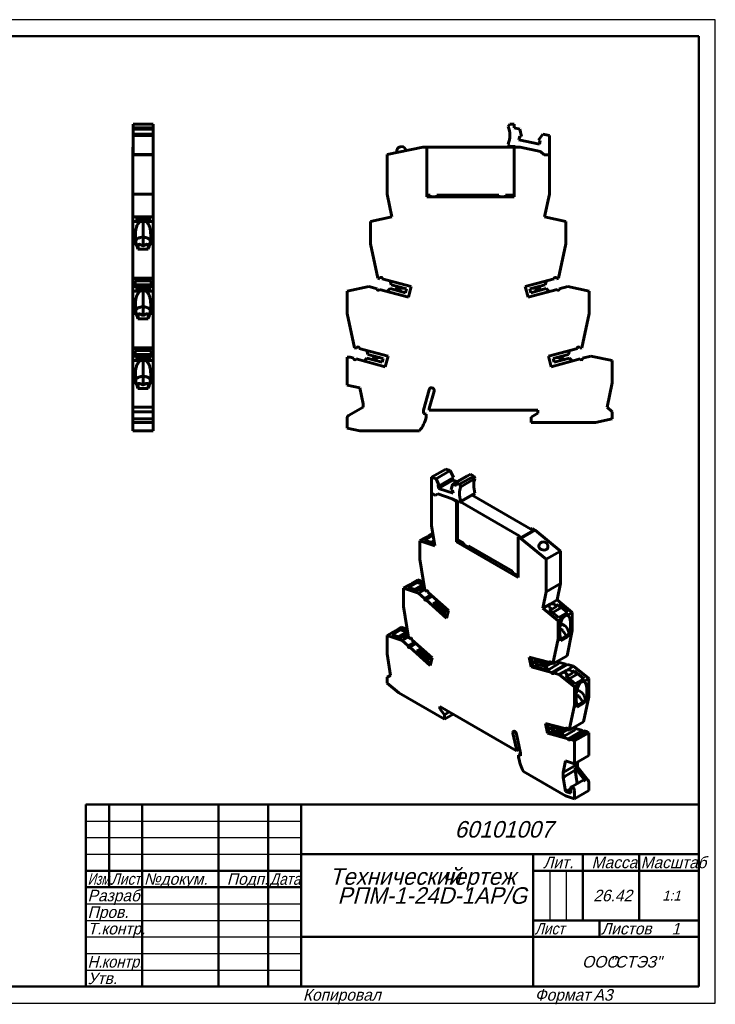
# Model space of a CAD drawing. Header units: millimetres. Extents: x 0 to 420, y 0 to 297.
# Tile 2 of 2: x 210 to 420, y 0 to 297. Entities that reach past the tile are written whole.
import ezdxf

# ---------------------------------------------------------------- set-up
doc = ezdxf.new("R2010")
doc.units = ezdxf.units.MM
doc.styles.add('TextStyle_10', font='T-FLEX Type A.TTF', dxfattribs={"oblique": 15, "height": 3.5})
doc.styles.add('TextStyle_2', font='T-FLEX Type A.TTF', dxfattribs={"oblique": 15, "height": 3.5})
doc.styles.add('TextStyle_3', font='T-FLEX Type A.TTF', dxfattribs={"width": 0.744064, "oblique": 15, "height": 3.5})
doc.styles.add('TextStyle_4', font='T-FLEX Type A.TTF', dxfattribs={"width": 0.883061, "oblique": 15, "height": 3.5})
doc.styles.add('TextStyle_5', font='T-FLEX Type A.TTF', dxfattribs={"width": 0.883061, "oblique": 15, "height": 3.5})
doc.styles.add('TextStyle_6', font='T-FLEX Type A.TTF', dxfattribs={"width": 0.94413, "oblique": 15, "height": 3.5})
doc.styles.add('TextStyle_7', font='T-FLEX Type A.TTF', dxfattribs={"width": 0.98844, "oblique": 15, "height": 3.5})
doc.styles.add('TextStyle_8', font='T-FLEX Type A.TTF', dxfattribs={"oblique": 15, "height": 5})
doc.styles.add('TextStyle_9', font='T-FLEX Type A.TTF', dxfattribs={"oblique": 15, "height": 3})

# ---------------------------------------------------------------- blocks, each defined once
blk = doc.blocks.new('_FR1Страница_1')
at = {"color": 7, "linetype": 'Continuous', "lineweight": 25}
for p, q in [((420, 297), (0, 297)), ((420, 0), (420, 297)), ((230, 55), (295, 55)), ((230, 50), (295, 50)), ((230, 45), (295, 45)), ((370, 40), (370, 25)), ((375, 40), (375, 25)), ((230, 30), (295, 30)), ((230, 25), (295, 25)), ((230, 20), (295, 20)), ((365, 20), (415, 20)), ((385, 20), (385, 20)), ((230, 15), (295, 15)), ((230, 10), (295, 10)), ((0, 0), (420, 0))]:
    blk.add_line(p, q, dxfattribs=at)
at = {"color": 7, "linetype": 'Continuous', "lineweight": 50}
for p, q in [((20, 292), (415, 292)), ((415, 292), (415, 5)), ((230, 5), (230, 60)), ((230, 60), (415, 60)), ((237, 60), (237, 35)), ((247, 60), (247, 5)), ((270, 60), (270, 5)), ((285, 60), (285, 5)), ((295, 60), (295, 5)), ((295, 45), (415, 45)), ((365, 45), (365, 5)), ((380, 45), (380, 25)), ((397, 45), (397, 25)), ((230, 40), (295, 40)), ((365, 40), (415, 40)), ((230, 35), (295, 35)), ((365, 25), (415, 25)), ((385, 25), (385, 20)), ((295, 20), (415, 20)), ((415, 5), (20, 5))]:
    blk.add_line(p, q, dxfattribs=at)
at = {"color": 7, "oblique": 15}
for s, height, style, p in [('60101007', 5, 'TextStyle_8', (341.3, 50)), ('Лит.', 3.5, 'TextStyle_2', (368.03, 40.76)), ('Масса', 3.5, 'TextStyle_2', (382.65, 40.76)), ('№', 3.5, 'TextStyle_2', (247.5, 35.75)), ('Подп.', 3.5, 'TextStyle_2', (272.53, 35.75)), ('Технический', 5, 'TextStyle_8', (303.55, 35.75)), ('чертеж', 5, 'TextStyle_8', (337.51, 35.75)), ('докум.', 3.5, 'TextStyle_2', (252.5, 35.75)), ('Разраб.', 3.5, 'TextStyle_2', (230.5, 30.75)), ('РПМ-1-24D-1AP/G', 5, 'TextStyle_8', (305.93, 30)), ('26.42', 3.5, 'TextStyle_2', (383.16, 30.75)), ('1:1', 3, 'TextStyle_9', (403.99, 31)), ('Пров.', 3.5, 'TextStyle_2', (230.5, 25.75)), ('Т.контр.', 3.5, 'TextStyle_2', (230.5, 20.75)), ('Листов', 3.5, 'TextStyle_2', (385.5, 20.75)), ('1', 3.5, 'TextStyle_10', (406.78, 20.75)), ('ООО', 3.5, 'TextStyle_2', (379.78, 10.75)), ('"СТЭЗ"', 3.5, 'TextStyle_2', (388.03, 10.75)), ('Утв.', 3.5, 'TextStyle_2', (230.5, 5.75)), ('Копировал', 3.5, 'TextStyle_2', (295.5, 0.75)), ('Формат', 3.5, 'TextStyle_2', (365.5, 0.75)), ('A3', 3.5, 'TextStyle_2', (383.24, 0.75))]:
    blk.add_text(s, height=height, dxfattribs=dict(at, style=style)).set_placement(p)
for s, style, width, p in [('Масштаб', 'TextStyle_7', 0.98844, (397.5, 40.76)), ('Изм.', 'TextStyle_3', 0.744064, (230.5, 35.75)), ('Лист', 'TextStyle_4', 0.883061, (237.5, 35.75)), ('Дата', 'TextStyle_5', 0.883061, (285.5, 35.75)), ('Лист', 'TextStyle_4', 0.883061, (365.5, 20.75)), ('Н.', 'TextStyle_6', 0.94413, (230.5, 10.75)), ('контр.', 'TextStyle_6', 0.94413, (234.75, 10.75))]:
    blk.add_text(s, height=3.5, dxfattribs=dict(at, style=style, width=width)).set_placement(p)
blk = doc.blocks.new('Страница_1')
at = {"color": 7, "linetype": 'Continuous', "lineweight": 60}
for p, q in [((244.218, 265.449), (250.268, 265.449)), ((244.218, 264.306), (244.218, 265.449)), ((250.268, 264.306), (250.268, 265.449)), ((357.941, 265.449), (357.454, 264.766)), ((359.303, 265.449), (357.941, 265.449)), ((359.303, 264.306), (359.303, 265.449)), ((244.218, 263.943), (244.218, 264.306)), ((244.218, 264.306), (250.268, 264.306)), ((244.218, 262.468), (244.218, 263.943)), ((244.218, 263.943), (250.268, 263.943)), ((244.218, 262.463), (250.268, 262.463)), ((244.218, 262.053), (244.218, 262.463)), ((244.218, 256.249), (244.218, 262.053)), ((250.268, 262.053), (244.218, 262.053)), ((250.268, 263.943), (250.268, 264.306)), ((250.268, 262.468), (250.268, 263.943)), ((250.268, 262.053), (250.268, 262.463)), ((250.268, 256.249), (250.268, 262.053)), ((361.009, 263.943), (359.303, 264.306)), ((360.737, 260.755), (360.959, 261.802)), ((360.959, 261.802), (361.476, 261.692)), ((361.476, 261.692), (361.009, 263.943)), ((367.972, 262.463), (366.63, 260.597)), ((369.903, 262.053), (367.972, 262.463)), ((369.903, 256.249), (369.903, 262.053)), ((357.454, 259.433), (357.941, 258.749)), ((357.941, 258.749), (359.568, 258.749)), ((359.568, 258.749), (359.453, 258.549)), ((366.924, 259.44), (360.737, 260.755)), ((366.63, 260.597), (367.146, 260.487)), ((367.146, 260.487), (366.924, 259.44)), ((244.193, 257.227), (244.193, 258.549)), ((244.218, 258.549), (244.193, 258.549)), ((244.193, 257.227), (244.218, 257.227)), ((244.193, 256.199), (244.193, 257.227)), ((244.193, 244.27), (244.193, 256.199)), ((244.193, 256.199), (250.293, 256.199)), ((244.218, 256.249), (244.218, 256.199)), ((250.268, 256.249), (244.218, 256.249)), ((250.268, 258.549), (250.293, 258.549)), ((250.268, 257.227), (250.293, 257.227)), ((250.268, 256.249), (250.268, 256.199)), ((250.293, 257.227), (250.293, 258.549)), ((250.293, 257.227), (250.293, 256.199)), ((250.293, 244.27), (250.293, 256.199)), ((331.753, 258.549), (320.903, 256.249)), ((320.903, 256.249), (320.903, 244.27)), ((323.828, 257.126), (323.854, 256.875)), ((331.753, 258.549), (332.953, 258.549)), ((332.953, 243.549), (332.953, 258.549)), ((333.017, 258.549), (359.389, 258.549)), ((359.253, 258.203), (359.453, 258.549)), ((359.253, 258.203), (359.253, 243.549)), ((359.453, 258.549), (361.053, 258.549)), ((367.276, 257.227), (361.053, 258.549)), ((368.303, 256.199), (367.276, 257.227)), ((369.903, 256.199), (368.303, 256.199)), ((369.903, 256.249), (369.803, 256.249)), ((369.803, 256.249), (369.803, 256.199)), ((369.903, 244.27), (369.903, 256.199)), ((244.193, 237.422), (244.193, 244.27)), ((244.193, 244.27), (250.293, 244.27)), ((250.293, 237.422), (250.293, 244.27)), ((320.903, 244.27), (322.359, 237.422)), ((332.953, 244.049), (333.898, 244.049)), ((333.238, 244.049), (333.238, 243.549)), ((333.898, 243.549), (333.898, 244.049)), ((335.898, 244.049), (335.898, 243.549)), ((335.898, 244.049), (354.688, 244.049)), ((336.558, 244.049), (336.558, 243.549)), ((337.018, 244.049), (337.018, 243.549)), ((347.679, 244.049), (347.503, 243.874)), ((347.503, 243.549), (347.503, 243.874)), ((349.003, 244.049), (349.503, 243.549)), ((352.658, 244.049), (352.658, 243.549)), ((353.678, 244.049), (353.678, 243.549)), ((354.688, 243.549), (354.688, 244.049)), ((356.688, 244.049), (359.253, 244.049)), ((356.688, 244.049), (356.688, 243.549)), ((357.698, 244.049), (357.698, 243.549)), ((358.718, 244.049), (358.718, 243.549)), ((368.447, 237.422), (369.903, 244.27)), ((359.253, 243.549), (332.953, 243.549)), ((247.243, 237.422), (244.193, 237.422)), ((244.193, 236.049), (244.193, 237.422)), ((244.193, 229.316), (244.193, 236.049)), ((246.302, 236.049), (244.193, 236.049)), ((245.343, 237.086), (245.343, 236.227)), ((245.343, 237.086), (246.193, 237.086)), ((246.193, 236.903), (245.343, 236.903)), ((245.343, 236.692), (249.143, 236.692)), ((245.343, 236.227), (249.143, 236.227)), ((246.193, 237.203), (246.193, 237.086)), ((246.193, 236.903), (246.193, 237.086)), ((246.193, 236.903), (246.193, 236.786)), ((248.293, 236.786), (246.193, 236.786)), ((250.293, 237.422), (247.243, 237.422)), ((247.243, 231.302), (247.243, 236.103)), ((250.293, 236.049), (248.184, 236.049)), ((248.293, 237.203), (248.293, 237.086)), ((248.293, 236.903), (248.293, 237.086)), ((248.293, 237.086), (249.143, 237.086)), ((249.143, 236.903), (248.293, 236.903)), ((248.293, 236.903), (248.293, 236.786)), ((249.143, 236.227), (249.143, 237.086)), ((250.293, 237.422), (250.293, 236.049)), ((250.293, 236.049), (250.293, 229.316)), ((322.359, 237.422), (315.903, 236.049)), ((315.903, 236.049), (315.903, 229.316)), ((374.903, 236.049), (368.447, 237.422)), ((374.903, 229.316), (374.903, 236.049)), ((244.943, 232.279), (244.943, 231.233)), ((249.543, 231.233), (249.543, 232.279)), ((245.21, 229.316), (244.193, 229.316)), ((244.193, 218.946), (244.193, 229.316)), ((247.243, 231.302), (247.243, 228.72)), ((250.293, 229.316), (249.276, 229.316)), ((250.293, 229.316), (250.293, 218.946)), ((315.903, 229.316), (318.107, 218.946)), ((372.699, 218.946), (374.903, 229.316)), ((245.711, 227.665), (248.776, 227.665)), ((245.743, 228.854), (245.743, 228.792)), ((245.743, 227.665), (245.743, 228.792)), ((248.743, 228.854), (248.743, 228.792)), ((248.743, 228.792), (248.743, 227.665)), ((244.193, 218.775), (244.193, 218.946)), ((250.293, 218.946), (244.193, 218.946)), ((250.293, 218.775), (244.193, 218.775)), ((244.193, 218.77), (244.193, 218.74)), ((244.193, 216.426), (244.193, 218.74)), ((250.293, 218.74), (244.193, 218.74)), ((249.643, 218.108), (244.843, 218.108)), ((244.843, 218.108), (244.843, 216.937)), ((249.643, 216.937), (249.643, 218.108)), ((250.293, 218.946), (250.293, 218.775)), ((250.293, 218.77), (250.293, 218.74)), ((250.293, 216.426), (250.293, 218.74)), ((318.107, 218.946), (318.748, 218.775)), ((318.748, 218.775), (318.807, 218.995)), ((319.455, 218.74), (319.467, 218.831)), ((319.455, 218.74), (328.19, 216.4)), ((322.129, 216.937), (321.815, 218.108)), ((362.616, 216.4), (371.351, 218.74)), ((368.991, 218.108), (368.677, 216.937)), ((371.339, 218.831), (371.351, 218.74)), ((371.999, 218.995), (372.058, 218.775)), ((372.058, 218.775), (372.699, 218.946)), ((244.193, 215.049), (244.193, 216.422)), ((247.243, 216.422), (244.193, 216.422)), ((246.302, 215.049), (244.193, 215.049)), ((244.193, 208.316), (244.193, 215.049)), ((244.843, 216.937), (244.843, 216.422)), ((244.843, 216.937), (249.643, 216.937)), ((245.343, 216.086), (246.193, 216.086)), ((245.343, 216.086), (245.343, 215.227)), ((246.193, 215.903), (245.343, 215.903)), ((245.343, 215.692), (249.143, 215.692)), ((245.343, 215.227), (249.143, 215.227)), ((245.793, 216.422), (245.793, 216.58)), ((248.693, 216.58), (245.793, 216.58)), ((246.193, 216.203), (246.193, 216.086)), ((246.193, 215.903), (246.193, 216.086)), ((246.193, 215.903), (246.193, 215.786)), ((248.293, 215.786), (246.193, 215.786)), ((250.293, 216.422), (247.243, 216.422)), ((247.243, 210.302), (247.243, 215.103)), ((250.293, 215.049), (248.184, 215.049)), ((248.293, 216.203), (248.293, 216.086)), ((248.293, 215.903), (248.293, 216.086)), ((248.293, 216.086), (249.143, 216.086)), ((249.143, 215.903), (248.293, 215.903)), ((248.293, 215.903), (248.293, 215.786)), ((248.693, 216.58), (248.693, 216.422)), ((249.143, 215.227), (249.143, 216.086)), ((249.643, 216.422), (249.643, 216.937)), ((250.293, 216.422), (250.293, 215.049)), ((250.293, 215.049), (250.293, 208.316)), ((315.359, 216.422), (308.903, 215.049)), ((308.903, 208.316), (308.903, 215.049)), ((317.918, 215.736), (315.359, 216.422)), ((317.918, 215.736), (317.906, 215.645)), ((327.336, 213.212), (318.595, 215.555)), ((320.961, 214.92), (321.818, 215.778)), ((321.818, 215.778), (326.449, 214.537)), ((326.759, 215.696), (322.129, 216.937)), ((323.141, 215.423), (323.738, 215.583)), ((323.463, 216.58), (323.891, 216.152)), ((324.279, 215.508), (325.457, 214.803)), ((324.397, 215.947), (325.745, 215.968)), ((326.449, 214.537), (326.759, 215.696)), ((328.19, 216.4), (327.336, 213.212)), ((363.47, 213.212), (362.616, 216.4)), ((372.211, 215.555), (363.47, 213.212)), ((368.677, 216.937), (364.046, 215.696)), ((364.046, 215.696), (364.357, 214.537)), ((364.357, 214.537), (368.987, 215.778)), ((365.061, 215.968), (366.409, 215.947)), ((365.349, 214.803), (366.527, 215.508)), ((366.915, 216.152), (367.343, 216.58)), ((367.068, 215.583), (367.665, 215.423)), ((368.987, 215.778), (369.845, 214.92)), ((375.447, 216.422), (372.887, 215.736)), ((372.899, 215.645), (372.887, 215.736)), ((381.903, 215.049), (375.447, 216.422)), ((381.903, 208.316), (381.903, 215.049)), ((244.943, 211.279), (244.943, 210.233)), ((249.543, 210.233), (249.543, 211.279)), ((244.193, 208.316), (245.21, 208.316)), ((244.193, 197.946), (244.193, 208.316)), ((247.243, 210.302), (247.243, 207.72)), ((249.276, 208.316), (250.293, 208.316)), ((250.293, 197.946), (250.293, 208.316)), ((308.903, 208.316), (311.107, 197.946)), ((379.699, 197.946), (381.903, 208.316)), ((245.711, 206.665), (248.776, 206.665)), ((245.743, 207.854), (245.743, 207.792)), ((245.743, 206.665), (245.743, 207.792)), ((248.743, 207.854), (248.743, 207.792)), ((248.743, 207.792), (248.743, 206.665)), ((244.193, 197.775), (244.193, 197.946)), ((250.293, 197.946), (244.193, 197.946)), ((250.293, 197.775), (244.193, 197.775)), ((244.193, 197.77), (244.193, 197.74)), ((244.193, 197.74), (244.193, 195.426)), ((250.293, 197.74), (244.193, 197.74)), ((244.843, 197.108), (244.843, 195.937)), ((244.843, 197.108), (249.643, 197.108)), ((249.643, 195.937), (249.643, 197.108)), ((250.293, 197.775), (250.293, 197.946)), ((250.293, 197.77), (250.293, 197.74)), ((250.293, 197.74), (250.293, 195.426)), ((311.107, 197.946), (311.748, 197.775)), ((311.748, 197.775), (311.807, 197.995)), ((312.455, 197.74), (312.467, 197.831)), ((321.19, 195.4), (312.455, 197.74)), ((315.129, 195.937), (314.815, 197.108)), ((378.351, 197.74), (369.616, 195.4)), ((375.991, 197.108), (375.677, 195.937)), ((378.339, 197.831), (378.351, 197.74)), ((378.999, 197.995), (379.058, 197.775)), ((379.058, 197.775), (379.699, 197.946)), ((244.193, 194.049), (244.193, 195.422)), ((244.193, 195.422), (247.243, 195.422)), ((244.193, 187.316), (244.193, 194.049)), ((244.193, 194.049), (246.302, 194.049)), ((244.843, 195.937), (249.643, 195.937)), ((244.843, 195.937), (244.843, 195.422)), ((245.343, 195.086), (245.343, 194.227)), ((245.343, 195.086), (246.193, 195.086)), ((246.193, 194.903), (245.343, 194.903)), ((245.343, 194.692), (249.143, 194.692)), ((245.343, 194.227), (249.143, 194.227)), ((245.793, 195.422), (245.793, 195.58)), ((248.693, 195.58), (245.793, 195.58)), ((246.193, 195.203), (246.193, 195.086)), ((246.193, 194.903), (246.193, 195.086)), ((246.193, 194.903), (246.193, 194.786)), ((248.293, 194.786), (246.193, 194.786)), ((247.243, 195.422), (250.293, 195.422)), ((247.243, 189.302), (247.243, 194.103)), ((248.184, 194.049), (250.293, 194.049)), ((248.293, 195.203), (248.293, 195.086)), ((248.293, 195.086), (249.143, 195.086)), ((248.293, 194.903), (248.293, 195.086)), ((248.293, 194.903), (248.293, 194.786)), ((249.143, 194.903), (248.293, 194.903)), ((248.693, 195.58), (248.693, 195.422)), ((249.143, 194.227), (249.143, 195.086)), ((249.643, 195.422), (249.643, 195.937)), ((250.293, 195.422), (250.293, 194.049)), ((250.293, 187.316), (250.293, 194.049)), ((308.903, 186.649), (308.903, 195.049)), ((308.903, 195.049), (309.748, 195.049)), ((310.914, 194.737), (309.748, 195.049)), ((310.914, 194.737), (310.902, 194.646)), ((320.336, 192.212), (311.59, 194.556)), ((313.961, 193.92), (314.818, 194.778)), ((314.818, 194.778), (319.449, 193.537)), ((319.759, 194.696), (315.129, 195.937)), ((316.738, 194.583), (316.141, 194.423)), ((316.463, 195.58), (316.891, 195.152)), ((318.457, 193.803), (317.279, 194.508)), ((317.397, 194.947), (318.745, 194.968)), ((319.449, 193.537), (319.759, 194.696)), ((321.19, 195.4), (320.336, 192.212)), ((370.47, 192.212), (369.616, 195.4)), ((379.211, 194.555), (370.47, 192.212)), ((375.677, 195.937), (371.046, 194.696)), ((371.046, 194.696), (371.357, 193.537)), ((371.357, 193.537), (375.987, 194.778)), ((372.061, 194.968), (373.409, 194.947)), ((372.349, 193.803), (373.527, 194.508)), ((373.915, 195.152), (374.343, 195.58)), ((374.068, 194.583), (374.665, 194.423)), ((375.987, 194.778), (376.845, 193.92)), ((382.447, 195.422), (379.887, 194.736)), ((379.899, 194.645), (379.887, 194.736)), ((388.903, 194.049), (382.447, 195.422)), ((388.903, 187.316), (388.903, 194.049)), ((244.943, 190.279), (244.943, 189.233)), ((247.243, 189.302), (247.243, 186.72)), ((249.543, 189.233), (249.543, 190.279)), ((244.193, 180.003), (244.193, 187.316)), ((244.193, 187.316), (245.21, 187.316)), ((245.711, 185.665), (248.776, 185.665)), ((245.743, 186.854), (245.743, 186.792)), ((245.743, 185.665), (245.743, 186.792)), ((248.743, 186.854), (248.743, 186.792)), ((248.743, 186.792), (248.743, 185.665)), ((249.276, 187.316), (250.293, 187.316)), ((250.293, 187.316), (250.293, 180.003)), ((308.903, 186.649), (312.685, 185.853)), ((312.685, 185.853), (313.705, 181.008)), ((331.903, 179.049), (333.581, 185.258)), ((335.123, 184.834), (333.662, 179.618)), ((335.123, 184.834), (335.153, 185.049)), ((387.349, 180.003), (388.903, 187.316)), ((250.293, 180.003), (244.193, 180.003)), ((244.193, 178.604), (244.193, 180.003)), ((244.193, 176.423), (244.193, 178.604)), ((250.293, 178.604), (244.193, 178.604)), ((250.293, 178.604), (250.293, 180.003)), ((250.293, 178.604), (250.293, 176.423)), ((309.303, 177.45), (313.706, 179.992)), ((313.705, 181.008), (313.706, 179.992)), ((331.903, 178.099), (331.903, 179.049)), ((333.662, 179.618), (333.662, 179.049)), ((333.662, 179.049), (366.403, 179.049)), ((366.403, 179.049), (366.403, 178.149)), ((388.903, 178.604), (387.349, 180.003)), ((388.903, 176.423), (388.903, 178.604)), ((250.293, 176.423), (244.193, 176.423)), ((244.193, 175.349), (244.193, 176.423)), ((250.293, 176.423), (250.293, 175.349)), ((308.903, 173.649), (308.903, 176.757)), ((332.703, 177.885), (331.903, 178.099)), ((332.703, 177.01), (332.703, 177.885)), ((366.403, 178.149), (364.403, 176.995)), ((364.403, 176.995), (364.403, 175.349)), ((383.853, 175.349), (388.903, 176.423)), ((250.293, 175.349), (244.193, 175.349)), ((244.193, 172.849), (244.193, 175.345)), ((250.293, 172.849), (244.193, 172.849)), ((250.293, 172.849), (250.293, 175.345)), ((308.903, 173.649), (312.703, 172.849)), ((312.703, 172.849), (330.686, 172.849)), ((364.403, 175.349), (383.853, 175.349)), ((334.346, 158.799), (338.624, 161.269)), ((339.989, 160.816), (335.711, 158.346)), ((338.624, 161.269), (339.989, 160.816)), ((339.989, 160.816), (340.938, 158.744)), ((334.346, 158.799), (335.711, 158.346)), ((334.346, 154.061), (334.346, 158.799)), ((335.711, 158.346), (336.66, 156.274)), ((340.73, 157.92), (336.452, 155.45)), ((340.938, 158.744), (336.66, 156.274)), ((340.624, 158.562), (340.73, 157.92)), ((344.913, 159.182), (340.635, 156.712)), ((340.73, 157.92), (341.998, 157.499)), ((346.119, 159.715), (341.841, 157.245)), ((347.083, 159.159), (342.805, 156.689)), ((347.427, 158.402), (343.149, 155.932)), ((344.913, 159.182), (345.092, 159.122)), ((346.119, 159.715), (347.083, 159.159)), ((347.083, 159.159), (347.427, 158.402)), ((336.295, 156.395), (336.452, 155.45)), ((336.66, 156.274), (336.295, 156.395)), ((336.452, 155.45), (340.827, 153.998)), ((340.305, 155.064), (340.635, 156.712)), ((340.67, 154.943), (340.305, 155.064)), ((340.635, 156.712), (341.841, 156.312)), ((340.827, 153.998), (340.67, 154.943)), ((341.841, 156.312), (341.841, 157.245)), ((341.841, 157.245), (342.805, 156.689)), ((342.805, 156.689), (343.149, 155.932)), ((334.396, 154.049), (334.328, 154.01)), ((335.46, 153.357), (334.328, 154.01)), ((334.328, 144.27), (334.328, 154.01)), ((334.346, 154.061), (334.417, 154.02)), ((334.417, 154.02), (334.417, 153.979)), ((335.477, 153.367), (334.417, 153.979)), ((336.186, 153.776), (335.46, 153.357)), ((336.204, 153.786), (336.186, 153.776)), ((336.186, 153.776), (340.586, 152.316)), ((336.204, 153.786), (340.604, 152.326)), ((340.604, 152.326), (340.586, 152.316)), ((341.717, 151.662), (340.586, 152.316)), ((341.735, 151.673), (340.604, 152.326)), ((342.805, 151.218), (341.653, 151.883)), ((341.653, 151.883), (341.735, 151.673)), ((341.717, 151.662), (341.735, 151.673)), ((341.859, 151.298), (341.717, 151.662)), ((342.805, 151.218), (347.083, 153.688)), ((347.427, 154.048), (343.149, 151.578)), ((364.978, 142.765), (346.57, 153.392)), ((347.427, 154.048), (347.083, 153.688)), ((342.212, 151.502), (341.859, 151.298)), ((341.859, 139.333), (341.859, 151.298)), ((342.212, 151.502), (342.183, 151.577)), ((342.212, 139.537), (342.212, 151.502)), ((343.149, 151.578), (342.805, 151.218)), ((343.034, 151.351), (360.798, 141.095)), ((335.358, 138.084), (334.328, 144.27)), ((365.618, 142.844), (361.304, 140.354)), ((361.442, 140.723), (364.978, 142.765)), ((364.769, 143.334), (364.416, 143.13)), ((365.618, 142.844), (364.769, 143.334)), ((364.978, 142.765), (364.978, 142.638)), ((365.025, 142.778), (365.123, 142.722)), ((365.618, 142.844), (373.29, 136.537)), ((330.793, 139.599), (332.284, 140.46)), ((334.809, 141.38), (332.198, 139.872)), ((332.198, 139.872), (335.053, 138.924)), ((334.824, 141.291), (332.304, 139.836)), ((333.615, 141.228), (334.727, 141.87)), ((344.061, 138.919), (342.212, 139.986)), ((360.456, 140.844), (360.809, 141.048)), ((360.456, 140.844), (361.304, 140.354)), ((360.456, 140.844), (360.456, 128.596)), ((361.516, 140.64), (360.809, 141.048)), ((368.976, 134.046), (361.304, 140.354)), ((365.123, 142.722), (361.516, 140.64)), ((330.793, 139.599), (330.793, 134.101)), ((335.358, 138.084), (330.793, 139.599)), ((335.082, 139.739), (334.175, 139.215)), ((335.178, 139.163), (334.87, 138.985)), ((335.203, 139.011), (335.053, 138.924)), ((341.859, 139.333), (342.212, 139.537)), ((360.456, 128.596), (341.859, 139.333)), ((344.061, 138.919), (344.061, 138.511)), ((345.476, 137.694), (344.061, 138.511)), ((358.762, 130.431), (345.476, 138.102)), ((345.476, 137.694), (345.476, 138.102)), ((345.688, 137.817), (345.476, 137.694)), ((345.688, 137.98), (345.688, 137.817)), ((369.458, 137.592), (369.474, 137.756)), ((330.793, 134.101), (332.351, 124.734)), ((368.976, 134.046), (373.29, 136.537)), ((368.976, 134.046), (368.976, 124.266)), ((373.29, 136.537), (373.29, 126.756)), ((358.762, 130.431), (358.762, 130.023)), ((360.176, 129.207), (358.762, 130.023)), ((360.176, 129.207), (360.176, 129.615)), ((360.456, 129.454), (360.176, 129.615)), ((360.389, 129.329), (360.176, 129.207)), ((360.389, 129.492), (360.389, 129.329)), ((325.843, 125.31), (327.334, 126.171)), ((325.843, 125.31), (325.843, 119.812)), ((330.408, 123.795), (325.843, 125.31)), ((329.935, 127.134), (327.248, 125.583)), ((327.248, 125.583), (330.103, 124.635)), ((329.95, 127.046), (327.354, 125.548)), ((328.665, 126.939), (330.156, 127.8)), ((331.82, 126.425), (329.225, 124.927)), ((332.021, 125.909), (329.92, 124.696)), ((329.935, 127.134), (329.95, 127.046)), ((332.07, 126.426), (329.935, 127.134)), ((329.95, 127.046), (331.82, 126.425)), ((330.704, 124.982), (330.103, 124.635)), ((330.156, 127.8), (331.939, 127.208)), ((330.408, 123.795), (332.323, 124.901)), ((331.096, 124.852), (330.704, 124.982)), ((330.905, 124.916), (332.135, 125.626)), ((331.82, 126.425), (332.021, 125.909)), ((332.021, 125.909), (332.154, 125.921)), ((332.202, 125.632), (332.135, 125.626)), ((332.135, 125.626), (332.255, 124.907)), ((368.976, 124.266), (373.29, 126.756)), ((373.29, 126.756), (372.26, 121.758)), ((330.408, 123.795), (332.218, 122.19)), ((332.209, 122.121), (332.218, 122.19)), ((332.218, 122.19), (334.123, 123.29)), ((332.351, 124.734), (332.805, 124.332)), ((332.696, 121.766), (334.601, 122.866)), ((332.805, 124.332), (333.088, 124.496)), ((332.805, 124.332), (332.846, 124.488)), ((332.942, 124.543), (332.846, 124.488)), ((333.313, 124.085), (333.304, 124.016)), ((339.481, 118.539), (333.304, 124.016)), ((335.655, 121.717), (335.601, 121.979)), ((367.947, 119.268), (368.976, 124.266)), ((327.401, 110.446), (325.843, 119.812)), ((332.696, 121.766), (338.877, 116.285)), ((334.829, 120.547), (335.435, 120.897)), ((334.829, 120.547), (339.023, 116.828)), ((336.128, 121.297), (335.435, 120.897)), ((335.435, 120.897), (338.709, 117.994)), ((338.929, 118.814), (335.655, 121.717)), ((337.042, 120.456), (337.063, 120.468)), ((337.042, 120.456), (337.092, 120.442)), ((338.68, 119.004), (337.042, 120.456)), ((338.599, 119.106), (338.68, 119.004)), ((338.68, 119.004), (338.701, 119.016)), ((367.947, 119.268), (370.104, 120.513)), ((372.512, 115.512), (367.947, 119.268)), ((369.878, 118.818), (370.479, 119.165)), ((370.389, 119.068), (369.91, 118.791)), ((370.087, 119.487), (370.479, 119.165)), ((370.104, 120.513), (372.26, 121.758)), ((370.389, 119.068), (370.479, 119.165)), ((370.389, 119.068), (370.533, 118.889)), ((372.018, 119.746), (370.533, 118.889)), ((370.907, 117.971), (373.535, 119.488)), ((371.572, 120.344), (371.964, 120.022)), ((372.475, 120.272), (371.874, 119.925)), ((371.874, 119.925), (371.964, 120.022)), ((371.874, 119.925), (372.018, 119.746)), ((371.964, 120.022), (372.565, 120.369)), ((372.26, 121.758), (376.825, 118.002)), ((372.565, 120.369), (372.475, 120.272)), ((372.475, 120.272), (373.242, 119.319)), ((375.42, 118.02), (372.565, 120.369)), ((373.535, 119.488), (375.361, 117.985)), ((338.929, 118.814), (338.709, 117.994)), ((338.877, 116.285), (339.481, 118.539)), ((369.878, 118.818), (372.733, 116.468)), ((372.512, 115.512), (374.003, 116.373)), ((372.733, 116.468), (375.42, 118.02)), ((374.02, 116.397), (374.492, 116.903)), ((375.334, 117.141), (376.825, 118.002)), ((376.825, 118.002), (376.825, 112.504)), ((325.206, 113.512), (323.715, 112.651)), ((325.206, 113.512), (326.99, 112.92)), ((372.512, 110.014), (372.512, 115.512)), ((375.13, 113.37), (375.478, 112.888)), ((376.295, 113.764), (376.295, 114.618)), ((322.384, 111.882), (320.893, 111.021)), ((320.893, 105.523), (320.893, 111.021)), ((325.458, 109.506), (320.893, 111.021)), ((324.985, 112.846), (322.298, 111.294)), ((322.298, 111.294), (325.153, 110.347)), ((325, 112.757), (322.405, 111.259)), ((326.871, 112.136), (324.276, 110.638)), ((327.071, 111.62), (324.97, 110.407)), ((327.12, 112.137), (324.985, 112.846)), ((324.985, 112.846), (325, 112.757)), ((325, 112.757), (326.871, 112.136)), ((325.754, 110.694), (325.153, 110.347)), ((327.374, 110.612), (325.458, 109.506)), ((326.146, 110.564), (325.754, 110.694)), ((325.955, 110.627), (327.186, 111.337)), ((326.871, 112.136), (327.071, 111.62)), ((327.071, 111.62), (327.204, 111.632)), ((327.252, 111.343), (327.186, 111.337)), ((327.186, 111.337), (327.305, 110.618)), ((327.855, 110.044), (327.401, 110.446)), ((327.855, 110.044), (328.138, 110.207)), ((327.855, 110.044), (327.896, 110.199)), ((327.992, 110.254), (327.896, 110.199)), ((372.512, 110.014), (373.231, 110.429)), ((373.042, 112.74), (373.042, 111.886)), ((374.7, 110.697), (373.258, 109.864)), ((373.337, 109.429), (375.504, 110.68)), ((373.947, 112.523), (374.003, 112.441)), ((374.003, 112.441), (375.277, 110.675)), ((375.277, 110.675), (374.7, 110.697)), ((376.825, 112.504), (375.267, 104.938)), ((375.47, 110.709), (375.277, 110.675)), ((375.47, 110.709), (375.504, 110.68)), ((376.106, 112.089), (376.825, 112.504)), ((325.458, 109.506), (327.268, 107.901)), ((327.26, 107.832), (327.268, 107.901)), ((327.268, 107.901), (329.173, 109.001)), ((327.746, 107.477), (329.651, 108.577)), ((327.746, 107.477), (333.927, 101.996)), ((328.363, 109.796), (328.354, 109.727)), ((328.354, 109.727), (334.531, 104.25)), ((330.705, 107.428), (330.651, 107.69)), ((333.979, 104.525), (330.705, 107.428)), ((372.512, 110.014), (370.953, 102.447)), ((320.893, 105.523), (321.992, 98.918)), ((329.879, 106.259), (330.485, 106.609)), ((329.879, 106.259), (334.073, 102.54)), ((331.178, 107.009), (330.485, 106.609)), ((330.485, 106.609), (333.76, 103.705)), ((332.092, 106.167), (332.113, 106.179)), ((332.092, 106.167), (332.142, 106.154)), ((333.73, 104.715), (332.092, 106.167)), ((333.649, 104.818), (333.73, 104.715)), ((333.73, 104.715), (333.751, 104.727)), ((333.979, 104.525), (333.76, 103.705)), ((333.927, 101.996), (334.531, 104.25)), ((363.823, 104.484), (364.427, 101.533)), ((363.823, 104.484), (370, 102.829)), ((364.367, 104.339), (364.887, 101.799)), ((370.953, 102.447), (375.267, 104.938)), ((364.887, 101.799), (364.427, 101.533)), ((370.609, 99.877), (364.427, 101.533)), ((369.395, 100.591), (364.887, 101.799)), ((365.514, 102.518), (365.295, 103.591)), ((368.569, 102.714), (365.295, 103.591)), ((366.186, 102.906), (365.514, 102.518)), ((365.514, 102.518), (368.789, 101.641)), ((366.714, 103.211), (366.186, 102.906)), ((366.888, 102.718), (367.416, 103.023)), ((366.888, 102.718), (367.721, 102.813)), ((368.525, 102.279), (366.888, 102.718)), ((368.103, 102.654), (368.525, 102.279)), ((368.525, 102.279), (369.644, 102.925)), ((368.694, 103.179), (368.569, 102.714)), ((369.159, 103.055), (368.569, 102.714)), ((370.489, 102.622), (368.789, 101.641)), ((368.789, 101.641), (369.395, 100.591)), ((369.395, 100.591), (372.789, 102.55)), ((370, 102.829), (369.992, 102.908)), ((370, 102.829), (370.301, 103.003)), ((370.5, 102.569), (370.458, 102.772)), ((370.953, 102.447), (370.5, 102.569)), ((370.609, 99.877), (374.922, 102.367)), ((371.087, 99.749), (375.4, 102.239)), ((372.789, 102.55), (372.375, 103.268)), ((372.524, 103.01), (374.922, 102.367)), ((375.053, 100.509), (377.21, 101.754)), ((375.4, 102.239), (377.21, 101.754)), ((377.21, 101.754), (381.775, 97.998)), ((320.893, 98.41), (321.973, 99.033)), ((320.893, 98.41), (321.992, 98.918)), ((320.893, 98.41), (320.893, 96.629)), ((371.087, 99.749), (371.095, 99.67)), ((372.897, 99.264), (371.087, 99.749)), ((372.897, 99.264), (375.053, 100.509)), ((372.897, 99.264), (377.462, 95.508)), ((374.828, 98.813), (375.429, 99.161)), ((374.828, 98.813), (377.683, 96.464)), ((375.339, 99.064), (374.86, 98.787)), ((375.037, 99.483), (375.429, 99.161)), ((375.339, 99.064), (375.429, 99.161)), ((375.339, 99.064), (375.483, 98.885)), ((376.967, 99.742), (375.483, 98.885)), ((375.857, 97.967), (378.484, 99.484)), ((376.522, 100.34), (376.914, 100.018)), ((377.425, 100.268), (376.824, 99.921)), ((376.824, 99.921), (376.914, 100.018)), ((376.824, 99.921), (376.967, 99.742)), ((377.515, 100.365), (376.914, 100.018)), ((377.515, 100.365), (377.425, 100.268)), ((377.425, 100.268), (378.191, 99.314)), ((380.37, 98.016), (377.515, 100.365)), ((378.484, 99.484), (380.31, 97.981)), ((320.893, 96.629), (324.464, 93.691)), ((378.953, 96.369), (377.462, 95.508)), ((377.462, 90.01), (377.462, 95.508)), ((377.683, 96.464), (380.37, 98.016)), ((378.969, 96.393), (379.441, 96.899)), ((381.775, 97.998), (380.284, 97.137)), ((381.775, 92.5), (381.775, 97.998)), ((324.464, 93.691), (338.217, 85.751)), ((377.992, 92.736), (377.992, 91.882)), ((378.897, 92.519), (378.952, 92.437)), ((378.952, 92.437), (380.227, 90.67)), ((380.08, 93.365), (380.428, 92.884)), ((381.775, 92.5), (380.216, 84.933)), ((381.056, 92.085), (381.775, 92.5)), ((381.245, 93.76), (381.245, 94.614)), ((336.803, 88.853), (336.803, 89.588)), ((336.803, 89.588), (359.954, 76.222)), ((336.803, 88.853), (337.439, 89.221)), ((377.462, 90.01), (375.903, 82.443)), ((377.462, 90.01), (378.181, 90.425)), ((379.65, 90.693), (378.208, 89.86)), ((378.287, 89.425), (380.454, 90.676)), ((380.227, 90.67), (379.65, 90.693)), ((380.42, 90.705), (380.227, 90.67)), ((380.42, 90.705), (380.454, 90.676)), ((338.217, 87.094), (336.803, 88.853)), ((338.217, 87.094), (339.67, 87.933)), ((338.217, 85.751), (340.834, 87.261)), ((338.217, 85.751), (338.217, 87.094)), ((368.773, 84.48), (369.377, 81.529)), ((368.773, 84.48), (374.95, 82.825)), ((369.317, 84.335), (369.837, 81.794)), ((373.519, 82.71), (370.245, 83.587)), ((370.464, 82.514), (370.245, 83.587)), ((375.903, 82.443), (380.216, 84.933)), ((377.739, 82.546), (377.324, 83.264)), ((358.921, 81.541), (358.9, 81.729)), ((359.954, 76.686), (358.921, 81.541)), ((360.012, 81.258), (361.198, 75.504)), ((369.837, 81.794), (369.377, 81.529)), ((369.377, 81.529), (375.562, 79.872)), ((374.345, 80.586), (369.837, 81.794)), ((371.136, 82.902), (370.464, 82.514)), ((370.464, 82.514), (373.738, 81.636)), ((371.664, 83.207), (371.136, 82.902)), ((371.837, 82.714), (372.366, 83.019)), ((372.67, 82.808), (371.837, 82.714)), ((371.837, 82.714), (373.475, 82.275)), ((373.475, 82.275), (373.053, 82.649)), ((373.475, 82.275), (374.593, 82.921)), ((373.644, 83.175), (373.519, 82.71)), ((374.109, 83.051), (373.519, 82.71)), ((375.439, 82.618), (373.738, 81.636)), ((373.738, 81.636), (374.345, 80.586)), ((374.345, 80.586), (377.739, 82.546)), ((374.95, 82.825), (374.942, 82.904)), ((374.95, 82.825), (375.251, 82.999)), ((375.45, 82.565), (375.408, 82.768)), ((375.903, 82.443), (375.45, 82.565)), ((375.562, 79.872), (379.875, 82.362)), ((376.04, 79.744), (380.353, 82.234)), ((381.178, 82.013), (376.864, 79.523)), ((377.462, 79.178), (381.775, 81.668)), ((377.473, 83.006), (379.875, 82.362)), ((380.353, 82.234), (381.178, 82.013)), ((381.775, 81.668), (381.178, 82.013)), ((381.775, 74.81), (381.775, 81.668)), ((376.04, 79.744), (376.048, 79.665)), ((376.04, 79.744), (376.864, 79.523)), ((377.462, 79.178), (376.864, 79.523)), ((377.462, 72.319), (377.462, 79.178)), ((360.848, 77.202), (359.954, 76.686)), ((359.954, 76.222), (360.934, 76.787)), ((359.954, 76.222), (359.954, 76.686)), ((360.633, 74.88), (361.198, 75.206)), ((361.198, 74.728), (360.633, 74.88)), ((360.633, 74.88), (360.633, 74.165)), ((361.198, 75.504), (361.198, 74.728)), ((377.462, 72.319), (381.775, 74.81)), ((374.066, 69.673), (374.788, 73.213)), ((378.38, 72.164), (374.066, 69.673)), ((374.788, 73.213), (377.462, 72.319)), ((378.38, 72.164), (378.379, 71.335)), ((378.538, 72.941), (378.38, 72.164)), ((362.059, 69.944), (374.775, 62.603)), ((374.065, 68.845), (374.066, 69.673)), ((374.065, 68.845), (374.065, 68.27)), ((374.63, 68.597), (374.065, 68.27)), ((374.63, 68.597), (377.671, 70.352)), ((377.672, 70.927), (377.671, 70.352)), ((377.671, 70.352), (378.328, 66.319)), ((378.379, 71.335), (377.672, 70.927)), ((380.785, 67.053), (377.672, 70.927)), ((381.492, 67.462), (378.379, 71.335)), ((374.065, 68.27), (374.775, 63.909)), ((380.102, 67.344), (376.496, 65.262)), ((381.775, 64.195), (381.775, 66.733)), ((375.341, 64.236), (374.775, 63.909)), ((374.775, 63.909), (376.401, 63.379)), ((374.775, 62.603), (377.462, 61.705)), ((375.341, 64.236), (376.345, 64.816)), ((376.401, 64.538), (376.401, 63.379)), ((377.462, 61.705), (377.462, 64.242)), ((377.462, 61.705), (381.775, 64.195))]:
    blk.add_line(p, q, dxfattribs=at)
at = {"color": 7, "lineweight": 60, "flags": 128}
for points in [[(244.943, 232.279), (244.949, 232.56), (244.965, 232.844), (244.993, 233.13), (245.033, 233.415), (245.085, 233.698), (245.149, 233.975), (245.224, 234.245), (245.311, 234.506), (245.408, 234.755), (245.515, 234.99), (245.631, 235.211), (245.754, 235.415), (245.884, 235.602), (246.02, 235.77), (246.159, 235.919), (246.302, 236.049)], [(246.193, 237.203), (246.202, 237.232), (246.229, 237.26), (246.273, 237.287), (246.334, 237.312), (246.41, 237.336), (246.501, 237.358), (246.604, 237.377), (246.718, 237.392), (246.841, 237.405), (246.971, 237.414), (247.106, 237.42), (247.243, 237.422)], [(247.243, 237.422), (247.38, 237.42), (247.515, 237.414), (247.645, 237.405), (247.768, 237.392), (247.882, 237.377), (247.986, 237.358), (248.076, 237.336), (248.152, 237.312), (248.213, 237.287), (248.257, 237.26), (248.284, 237.232), (248.293, 237.203)], [(248.184, 236.049), (248.327, 235.919), (248.467, 235.77), (248.602, 235.602), (248.732, 235.415), (248.856, 235.211), (248.971, 234.99), (249.078, 234.755), (249.175, 234.506), (249.262, 234.245), (249.337, 233.975), (249.401, 233.698), (249.453, 233.415), (249.493, 233.13), (249.521, 232.844), (249.538, 232.56), (249.543, 232.279)], [(245.011, 230.249), (245.055, 230.341), (245.116, 230.44), (245.191, 230.536), (245.279, 230.629), (245.378, 230.717), (245.489, 230.801), (245.611, 230.88), (245.743, 230.953), (245.884, 231.02), (246.034, 231.081), (246.192, 231.135), (246.356, 231.182), (246.526, 231.221), (246.701, 231.253), (246.879, 231.277), (247.06, 231.294), (247.243, 231.302)], [(245.743, 228.854), (245.749, 228.922), (245.766, 228.983), (245.795, 229.037), (245.835, 229.082), (245.884, 229.117), (245.942, 229.144), (246.007, 229.16), (246.079, 229.167), (246.155, 229.165), (246.236, 229.154), (246.318, 229.135), (246.403, 229.108), (246.517, 229.06), (246.631, 229.001), (246.743, 228.93)], [(249.476, 230.249), (249.432, 230.341), (249.37, 230.44), (249.295, 230.536), (249.208, 230.629), (249.108, 230.717), (248.997, 230.801), (248.875, 230.88), (248.743, 230.953), (248.602, 231.02), (248.452, 231.081), (248.295, 231.135), (248.13, 231.182), (247.96, 231.221), (247.786, 231.253), (247.607, 231.277), (247.426, 231.294), (247.243, 231.302)], [(248.743, 228.854), (248.737, 228.922), (248.72, 228.983), (248.691, 229.037), (248.652, 229.082), (248.602, 229.117), (248.544, 229.144), (248.479, 229.16), (248.407, 229.167), (248.331, 229.165), (248.251, 229.154), (248.168, 229.135), (248.083, 229.108), (247.969, 229.06), (247.855, 229.001), (247.743, 228.93)], [(246.743, 228.93), (246.856, 228.86), (246.977, 228.798), (247.062, 228.764), (247.151, 228.737), (247.243, 228.72)], [(247.743, 228.93), (247.63, 228.86), (247.51, 228.798), (247.425, 228.764), (247.336, 228.737), (247.243, 228.72)], [(244.943, 211.279), (244.949, 211.56), (244.965, 211.844), (244.993, 212.13), (245.033, 212.415), (245.085, 212.698), (245.149, 212.975), (245.224, 213.245), (245.311, 213.506), (245.408, 213.755), (245.515, 213.99), (245.631, 214.211), (245.754, 214.415), (245.884, 214.602), (246.02, 214.77), (246.159, 214.919), (246.302, 215.049)], [(246.193, 216.203), (246.202, 216.232), (246.229, 216.26), (246.273, 216.287), (246.334, 216.312), (246.41, 216.336), (246.501, 216.358), (246.604, 216.377), (246.718, 216.392), (246.841, 216.405), (246.971, 216.414), (247.106, 216.42), (247.243, 216.422)], [(247.243, 216.422), (247.38, 216.42), (247.515, 216.414), (247.645, 216.405), (247.768, 216.392), (247.882, 216.377), (247.986, 216.358), (248.076, 216.336), (248.152, 216.312), (248.213, 216.287), (248.257, 216.26), (248.284, 216.232), (248.293, 216.203)], [(248.184, 215.049), (248.327, 214.919), (248.467, 214.77), (248.602, 214.602), (248.732, 214.415), (248.856, 214.211), (248.971, 213.99), (249.078, 213.755), (249.175, 213.506), (249.262, 213.245), (249.337, 212.975), (249.401, 212.698), (249.453, 212.415), (249.493, 212.13), (249.521, 211.844), (249.538, 211.56), (249.543, 211.279)], [(245.011, 209.249), (245.055, 209.341), (245.116, 209.44), (245.191, 209.536), (245.279, 209.629), (245.378, 209.717), (245.489, 209.801), (245.611, 209.88), (245.743, 209.953), (245.884, 210.02), (246.034, 210.081), (246.192, 210.135), (246.356, 210.182), (246.526, 210.221), (246.701, 210.253), (246.879, 210.277), (247.06, 210.294), (247.243, 210.302)], [(245.743, 207.854), (245.749, 207.922), (245.766, 207.983), (245.795, 208.037), (245.835, 208.082), (245.884, 208.117), (245.942, 208.144), (246.007, 208.16), (246.079, 208.167), (246.155, 208.165), (246.236, 208.154), (246.318, 208.135), (246.403, 208.108), (246.517, 208.06), (246.631, 208.001), (246.743, 207.93)], [(249.476, 209.249), (249.432, 209.341), (249.37, 209.44), (249.295, 209.536), (249.208, 209.629), (249.108, 209.717), (248.997, 209.801), (248.875, 209.88), (248.743, 209.953), (248.602, 210.02), (248.452, 210.081), (248.295, 210.135), (248.13, 210.182), (247.96, 210.221), (247.786, 210.253), (247.607, 210.277), (247.426, 210.294), (247.243, 210.302)], [(248.743, 207.854), (248.737, 207.922), (248.72, 207.983), (248.691, 208.037), (248.652, 208.082), (248.602, 208.117), (248.544, 208.144), (248.479, 208.16), (248.407, 208.167), (248.331, 208.165), (248.251, 208.154), (248.168, 208.135), (248.083, 208.108), (247.969, 208.06), (247.855, 208.001), (247.743, 207.93)], [(246.743, 207.93), (246.856, 207.86), (246.977, 207.798), (247.062, 207.764), (247.151, 207.737), (247.243, 207.72)], [(247.743, 207.93), (247.63, 207.86), (247.51, 207.798), (247.425, 207.764), (247.336, 207.737), (247.243, 207.72)], [(244.943, 190.279), (244.949, 190.56), (244.965, 190.844), (244.993, 191.13), (245.033, 191.415), (245.085, 191.698), (245.149, 191.975), (245.224, 192.245), (245.311, 192.506), (245.408, 192.755), (245.515, 192.99), (245.631, 193.211), (245.754, 193.415), (245.884, 193.602), (246.02, 193.77), (246.159, 193.919), (246.302, 194.049)], [(246.193, 195.203), (246.202, 195.232), (246.229, 195.26), (246.273, 195.287), (246.334, 195.312), (246.41, 195.336), (246.501, 195.358), (246.604, 195.377), (246.718, 195.392), (246.841, 195.405), (246.971, 195.414), (247.106, 195.42), (247.243, 195.422)], [(247.243, 195.422), (247.38, 195.42), (247.515, 195.414), (247.645, 195.405), (247.768, 195.392), (247.882, 195.377), (247.986, 195.358), (248.076, 195.336), (248.152, 195.312), (248.213, 195.287), (248.257, 195.26), (248.284, 195.232), (248.293, 195.203)], [(248.184, 194.049), (248.327, 193.919), (248.467, 193.77), (248.602, 193.602), (248.732, 193.415), (248.856, 193.211), (248.971, 192.99), (249.078, 192.755), (249.175, 192.506), (249.262, 192.245), (249.337, 191.975), (249.401, 191.698), (249.453, 191.415), (249.493, 191.13), (249.521, 190.844), (249.538, 190.56), (249.543, 190.279)], [(245.011, 188.249), (245.055, 188.341), (245.116, 188.44), (245.191, 188.536), (245.279, 188.629), (245.378, 188.717), (245.489, 188.801), (245.611, 188.88), (245.743, 188.953), (245.884, 189.02), (246.034, 189.081), (246.192, 189.135), (246.356, 189.182), (246.526, 189.221), (246.701, 189.253), (246.879, 189.277), (247.06, 189.294), (247.243, 189.302)], [(249.476, 188.249), (249.432, 188.341), (249.37, 188.44), (249.295, 188.536), (249.208, 188.629), (249.108, 188.717), (248.997, 188.801), (248.875, 188.88), (248.743, 188.953), (248.602, 189.02), (248.452, 189.081), (248.295, 189.135), (248.13, 189.182), (247.96, 189.221), (247.786, 189.253), (247.607, 189.277), (247.426, 189.294), (247.243, 189.302)], [(245.743, 186.854), (245.749, 186.922), (245.766, 186.983), (245.795, 187.037), (245.835, 187.082), (245.884, 187.117), (245.942, 187.144), (246.007, 187.16), (246.079, 187.167), (246.155, 187.165), (246.236, 187.154), (246.318, 187.135), (246.403, 187.108), (246.517, 187.06), (246.631, 187.001), (246.743, 186.93)], [(246.743, 186.93), (246.856, 186.86), (246.977, 186.798), (247.062, 186.764), (247.151, 186.737), (247.243, 186.72)], [(247.743, 186.93), (247.63, 186.86), (247.51, 186.798), (247.425, 186.764), (247.336, 186.737), (247.243, 186.72)], [(248.743, 186.854), (248.737, 186.922), (248.72, 186.983), (248.691, 187.037), (248.652, 187.082), (248.602, 187.117), (248.544, 187.144), (248.479, 187.16), (248.407, 187.167), (248.331, 187.165), (248.251, 187.154), (248.168, 187.135), (248.083, 187.108), (247.969, 187.06), (247.855, 187.001), (247.743, 186.93)], [(366.694, 138.028), (366.684, 137.939)], [(366.684, 137.939), (366.749, 137.66), (366.93, 137.382), (367.211, 137.141), (367.551, 136.965), (367.933, 136.857), (368.343, 136.825), (368.73, 136.879), (369.046, 137.007)], [(369.046, 137.007), (369.285, 137.2), (369.43, 137.452), (369.443, 137.593)], [(332.318, 124.934), (332.225, 124.894), (331.827, 124.807), (331.43, 124.793), (331.096, 124.852)], [(332.696, 121.766), (332.658, 121.695), (332.594, 121.661), (332.513, 121.667), (332.425, 121.713), (332.34, 121.793), (332.271, 121.897), (332.225, 122.011), (332.209, 122.121)], [(332.846, 124.488), (332.896, 124.534), (332.964, 124.547), (333.043, 124.525), (333.125, 124.471), (333.2, 124.39), (333.26, 124.292), (333.299, 124.186), (333.313, 124.085)], [(370.087, 119.487), (369.866, 119.748), (369.791, 120.035), (369.875, 120.304), (370.104, 120.513)], [(370.104, 120.513), (370.443, 120.632), (370.841, 120.641), (371.238, 120.54), (371.572, 120.344)], [(373.042, 112.74), (373.07, 113.373), (373.157, 114.04), (373.302, 114.708), (373.447, 115.187), (373.616, 115.631), (373.803, 116.029), (374.003, 116.373)], [(375.334, 117.141), (375.534, 117.028), (375.721, 116.847), (375.891, 116.598), (376.035, 116.285), (376.18, 115.786), (376.267, 115.218), (376.295, 114.618)], [(375.13, 113.37), (374.835, 113.718), (374.489, 114.018), (374.105, 114.258), (373.696, 114.43), (373.277, 114.529), (373.263, 114.529)], [(327.368, 110.645), (327.275, 110.606), (326.877, 110.519), (326.48, 110.504), (326.146, 110.564)], [(327.896, 110.199), (327.946, 110.246), (328.014, 110.258), (328.093, 110.237), (328.175, 110.182), (328.25, 110.101), (328.31, 110.003), (328.349, 109.897), (328.363, 109.796)], [(373.947, 112.523), (373.809, 112.689), (373.634, 112.815), (373.433, 112.894), (373.219, 112.925), (373.049, 112.898)], [(375.478, 112.888), (375.683, 112.463), (375.752, 111.939), (375.679, 111.342), (375.47, 110.709)], [(327.746, 107.477), (327.708, 107.407), (327.645, 107.372), (327.563, 107.378), (327.475, 107.424), (327.39, 107.504), (327.321, 107.608), (327.275, 107.722), (327.26, 107.832)], [(369.992, 102.908), (370.005, 102.994), (370.045, 103.054), (370.105, 103.083), (370.18, 103.077), (370.261, 103.037), (370.341, 102.968), (370.409, 102.876), (370.458, 102.772)], [(375.098, 102.065), (375.024, 102.145), (374.96, 102.253), (374.922, 102.367)], [(371.095, 99.67), (371.079, 99.578), (371.034, 99.517), (370.964, 99.493), (370.88, 99.511), (370.792, 99.567), (370.71, 99.655), (370.647, 99.763), (370.609, 99.877)], [(375.037, 99.483), (374.816, 99.744), (374.741, 100.031), (374.825, 100.299), (375.053, 100.509)], [(375.053, 100.509), (375.393, 100.628), (375.791, 100.637), (376.188, 100.536), (376.522, 100.34)], [(377.992, 92.736), (378.02, 93.369), (378.107, 94.036), (378.252, 94.704), (378.396, 95.183), (378.565, 95.627), (378.753, 96.025), (378.953, 96.369)], [(380.284, 97.137), (380.483, 97.024), (380.671, 96.843), (380.84, 96.594), (380.985, 96.281), (381.13, 95.782), (381.217, 95.214), (381.245, 94.614)], [(378.897, 92.519), (378.759, 92.685), (378.584, 92.811), (378.383, 92.89), (378.169, 92.921), (377.999, 92.894)], [(380.08, 93.365), (379.785, 93.714), (379.439, 94.013), (379.054, 94.254), (378.645, 94.426), (378.227, 94.524), (378.213, 94.525)], [(380.428, 92.884), (380.632, 92.459), (380.702, 91.934), (380.628, 91.338), (380.42, 90.705)], [(358.9, 81.729), (358.936, 81.938), (359.04, 82.079), (359.199, 82.133), (359.391, 82.093), (359.594, 81.965), (359.779, 81.766), (359.925, 81.519), (360.012, 81.258)], [(374.942, 82.904), (374.955, 82.989), (374.994, 83.05), (375.055, 83.079), (375.13, 83.073), (375.211, 83.033), (375.29, 82.964), (375.358, 82.872), (375.408, 82.768)], [(380.051, 82.06), (379.976, 82.14), (379.913, 82.248), (379.875, 82.362)], [(376.048, 79.665), (376.032, 79.573), (375.987, 79.512), (375.917, 79.488), (375.833, 79.506), (375.744, 79.562), (375.663, 79.65), (375.599, 79.758), (375.562, 79.872)], [(381.775, 66.733), (381.732, 67.007), (381.609, 67.29), (381.492, 67.462)], [(377.462, 64.242), (377.442, 64.423), (377.386, 64.613), (377.296, 64.8), (377.179, 64.971)]]:
    blk.add_lwpolyline(points, dxfattribs=at)
at = {"color": 7, "linetype": 'Continuous', "lineweight": 60}
for centre, radius, start, end in [((350.982, 262.099), 7, 0, 22.39138), ((350.982, 262.099), 7, 337.60862, 0), ((325.221, 257.269), 1.4, 90, 185.84389), ((325.221, 257.269), 1.4, 7.77715, 90), ((247.316, 226.453), 9.65, 90.43535, 96.03396), ((247.17, 226.453), 9.65, 83.96604, 89.56465), ((251.769, 231.206), 6.826, 179.76971, 196.07475), ((253.686, 230.985), 8.639, 191.14181, 202.60417), ((240.8, 230.985), 8.639, 337.39583, 348.8582), ((242.717, 231.206), 6.826, 343.92525, 0.23029), ((319.117, 218.831), 0.35, 0.00002, 152.16041), ((371.689, 218.831), 0.35, 27.83959, 179.99999), ((247.316, 205.453), 9.65, 90.43535, 96.03396), ((247.17, 205.453), 9.65, 83.96604, 89.56465), ((318.256, 215.645), 0.35, 180.00001, 344.99999), ((323.919, 214.907), 0.7, 59.1, 105), ((324.386, 216.647), 0.7, 225, 270.9), ((366.42, 216.647), 0.7, 269.1, 315), ((366.886, 214.907), 0.7, 75, 120.9), ((372.549, 215.645), 0.35, 194.99999, 360), ((251.769, 210.206), 6.826, 179.76971, 196.07474), ((253.686, 209.985), 8.639, 191.14179, 202.60416), ((240.8, 209.985), 8.639, 337.39584, 348.85821), ((242.717, 210.206), 6.826, 343.92526, 0.23029), ((312.117, 197.831), 0.35, 0, 152.16041), ((378.689, 197.831), 0.35, 27.83959, 180.00001), ((247.316, 184.453), 9.65, 90.43535, 96.03396), ((247.17, 184.453), 9.65, 83.96604, 89.56465), ((311.252, 194.646), 0.35, 180, 344.99377), ((316.919, 193.907), 0.7, 59.1, 105), ((317.386, 195.647), 0.7, 225, 270.9), ((373.42, 195.647), 0.7, 269.1, 315), ((373.886, 193.907), 0.7, 75, 120.9), ((379.549, 194.645), 0.35, 194.99999, 0.00001), ((251.769, 189.206), 6.826, 179.76971, 196.07476), ((242.717, 189.206), 6.826, 343.92524, 0.23029), ((253.686, 188.985), 8.639, 191.14182, 202.60417), ((240.8, 188.985), 8.639, 337.39583, 348.85819), ((334.353, 185.049), 0.8, 0, 164.87879), ((309.703, 176.757), 0.8, 120, 180), ((323.403, 178.949), 9.5, 320.05102, 348.22243), ((351.868, 156.541), 4.816, 157.26292, 181.195), ((347.59, 154.071), 4.816, 157.26292, 181.195), ((355.584, 156.545), 8.531, 180.7056, 197.02486), ((351.306, 154.076), 8.531, 180.7056, 197.02486), ((331.283, 144.303), 3.972, 284.59718, 297.65293), ((332.353, 142.129), 1.551, 299.92173, 324.47353), ((368.08, 137.887), 1.4, 354.57876, 174.18012), ((326.333, 130.014), 3.972, 284.59719, 297.65293), ((327.403, 127.84), 1.551, 299.92173, 324.47352), ((375.19, 115.768), 1.332, 121.62859, 153.0118), ((375.546, 114.787), 2.364, 95.14457, 116.48683), ((368.513, 113.793), 7.782, 347.35604, 359.78673), ((321.383, 115.726), 3.972, 284.59719, 297.65293), ((322.453, 113.552), 1.551, 299.92173, 324.47352), ((378.19, 111.812), 5.148, 179.17836, 195.58201), ((376.964, 110.319), 3.735, 178.30524, 193.78621), ((363.626, 116.59), 13.267, 333.54885, 340.17128), ((380.14, 95.764), 1.332, 121.62859, 153.0118), ((380.496, 94.783), 2.364, 95.14457, 116.48683), ((373.462, 93.789), 7.782, 347.35604, 359.78673), ((383.139, 91.808), 5.148, 179.17836, 195.58201), ((381.914, 90.315), 3.735, 178.30524, 193.78621), ((368.576, 96.585), 13.267, 333.54886, 340.17128), ((374.99, 76.666), 14.573, 189.87849, 207.46419)]:
    blk.add_arc(centre, radius, start, end, dxfattribs=at)
for centre, major_axis, start_param, end_param in [((367.975, 102.175), (-0.35, 0.606), 5.2359878, 6.0370939), ((372.925, 82.171), (-0.35, 0.606), 5.2359878, 6.0370939), ((380.502, 66.651), (-0.4, 0.693), 4.9741884, 6.2831853), ((376.896, 64.569), (-0.4, 0.693), 4.9741884, 7.573944)]:
    blk.add_ellipse(centre, major_axis=major_axis, ratio=0.5773503, start_param=start_param, end_param=end_param, dxfattribs=at)
blk.add_blockref('_FR1Страница_1', (0, 0))

msp = doc.modelspace()

# ---------------------------------------------------------------- block references
msp.add_blockref('Страница_1', (0, 0))

doc.saveas('drawing.dxf')
